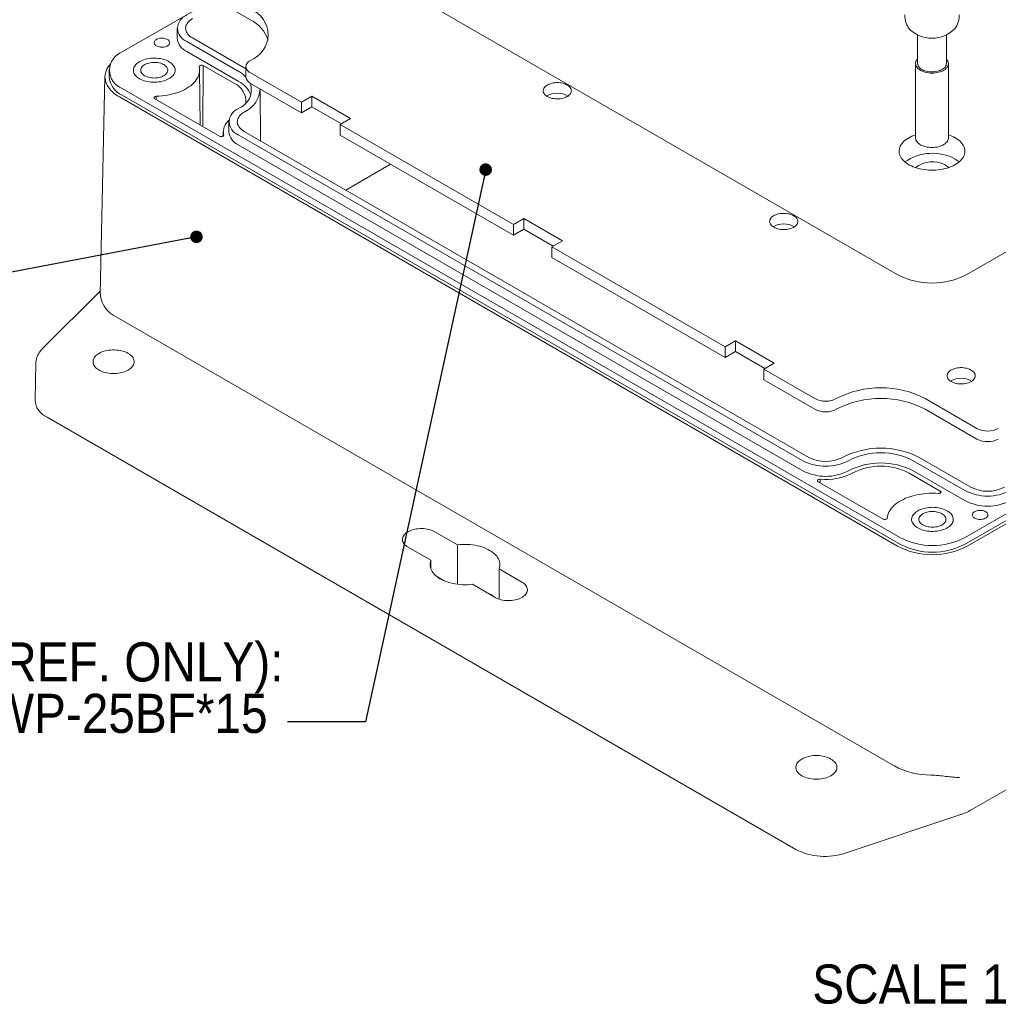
# Model space of a CAD drawing. Header units: inches. Extents: x 0.3 to 33.9, y 0.2 to 21.7.
# Tile 14 of 17: x 25.9 to 29, y 12.2 to 15.3. Entities that reach past the tile are written whole.
import ezdxf

# ---------------------------------------------------------------- set-up
doc = ezdxf.new("R2010")
doc.units = ezdxf.units.IN
doc.header["$MEASUREMENT"] = 0
doc.linetypes.add('SLD-Solid', pattern=[0])
doc.layers.add('SLD-0', color=7, linetype='SLD-Solid')
doc.styles.add('SLDTEXTSTYLE1', font='GOTHIC.TTF', dxfattribs={"width": 0.913})
doc.styles.get("Standard").update_dxf_attribs({"font": 'GOTHIC.TTF'})
doc.dimstyles.new('SLDDIMSTYLE2', dxfattribs={"dimtxt": 0, "dimasz": 0.04, "dimexe": 0, "dimexo": 0.0625, "dimgap": 0, "dimtad": 0, "dimtih": 1, "dimtoh": 1, "dimdec": 0, "dimrnd": 1e-09, "dimzin": 0, "dimdsep": 46, "dimtxsty": 'Standard', "dimblk1": 'DOT', "dimblk2": 'DOT', "dimsah": 1, "dimcen": 0.09, "dimadec": 0, "dimazin": 0, "dimtfac": 0.04, "dimtdec": 0, "dimtofl": 0, "dimtmove": 0, "dimatfit": 3, "dimldrblk": 'DOT', "dimfxl": 0, "dimfrac": 2, "dimtolj": 1, "dimtzin": 0, "dimarcsym": 0})

# ---------------------------------------------------------------- blocks, each defined once
blk = doc.blocks.new('_DOT')
at = {"color": 0, "linetype": 'ByBlock', "lineweight": -2}
blk.add_line((-0.5, 0), (-1, 0), dxfattribs=at)
at = {"color": 0, "linetype": 'ByBlock', "const_width": 0.5}
blk.add_lwpolyline([(-0.25, 0, 1), (0.25, 0, 1)], format="xyb", close=True, dxfattribs=at)
blk = doc.blocks.new('SW_NOTE_8')
at = {"layer": 'SLD-0', "color": 0, "char_height": 0.125, "attachment_point": 3, "style": 'SLDTEXTSTYLE1'}
for s, insert in [('WP-25BF*15-PCB (REF. ONLY): ', (-0.0124, 0.2539)), ('PCB TEMPLATE FOR WP-25BF*15', (-0.0631, 0.0895))]:
    blk.add_mtext(s, dxfattribs=dict(at, insert=insert))

msp = doc.modelspace()

# ---------------------------------------------------------------- linework, layer by layer
at = {"color": 7, "linetype": 'SLD-Solid', "lineweight": 15}
for p, q in [((28.9097, 14.4842), (32.8017, 16.731)), ((26.2058, 15.9168), (28.6872, 14.4842)), ((28.9019, 13.6429), (32.7961, 15.8911)), ((28.9019, 13.6215), (32.7961, 15.8696)), ((28.9111, 13.6162), (32.8054, 15.8643)), ((26.4554, 15.3939), (26.6204, 15.2987)), ((26.5046, 15.3655), (26.2113, 15.1962)), ((26.3869, 15.2713), (26.3869, 15.2391)), ((26.4358, 15.2402), (26.6008, 15.145)), ((28.7526, 15.2498), (28.7526, 15.1584)), ((28.8444, 15.1584), (28.8444, 15.2498)), ((26.4169, 15.2293), (26.5819, 15.1341)), ((26.4169, 15.1972), (26.5819, 15.1019)), ((26.169, 15.1373), (26.169, 15.1159)), ((26.4598, 14.9624), (26.4579, 15.1378)), ((26.4686, 14.9573), (26.4701, 15.1518)), ((26.4701, 15.1518), (26.5692, 15.0946)), ((26.6008, 15.145), (26.6063, 15.1417)), ((26.6063, 15.1488), (26.6063, 15.1148)), ((28.746, 15.1584), (28.746, 14.9205)), ((28.851, 14.9205), (28.851, 15.1584)), ((26.1559, 15.117), (26.141, 14.4206)), ((26.6204, 15.1291), (26.7839, 15.0347)), ((26.2113, 15.0785), (28.6979, 13.6429)), ((26.6204, 15.0951), (26.7839, 15.0007)), ((26.6533, 14.9111), (26.6516, 15.0748)), ((26.202, 15.0517), (28.6886, 13.6162)), ((26.2113, 15.057), (28.6979, 13.6215)), ((26.5217, 14.9266), (26.3147, 15.0461)), ((26.3199, 15.0431), (26.3199, 15.0539)), ((26.7839, 15.0347), (26.8173, 15.054)), ((26.8173, 15.054), (26.9408, 14.9826)), ((26.8173, 15.054), (26.8173, 15.0199)), ((26.7839, 15.0347), (26.7839, 15.0007)), ((26.7839, 15.0007), (26.8173, 15.0199)), ((26.8173, 15.0199), (26.9114, 14.9656)), ((28.9238, 12.7733), (32.8181, 15.0214)), ((26.9408, 14.9826), (26.9075, 14.9634)), ((26.5519, 14.9724), (26.5519, 14.9403)), ((26.9075, 14.9634), (27.4607, 14.6441)), ((26.9075, 14.9634), (26.9075, 14.9294)), ((26.5339, 14.9407), (26.5337, 14.9272)), ((26.5351, 14.9291), (26.5351, 14.9305)), ((26.5819, 14.9305), (28.386, 13.8891)), ((26.6008, 14.9414), (28.4049, 13.9)), ((26.9075, 14.9294), (27.4607, 14.61)), ((26.5819, 14.8984), (28.386, 13.8569)), ((26.9255, 14.754), (27.0685, 14.8365)), ((27.4607, 14.6441), (27.494, 14.6633)), ((27.4607, 14.6441), (27.4607, 14.61)), ((27.494, 14.6633), (27.6175, 14.592)), ((27.494, 14.6633), (27.494, 14.6293)), ((27.4607, 14.61), (27.494, 14.6293)), ((27.494, 14.6293), (27.5881, 14.575)), ((27.6175, 14.592), (27.5842, 14.5727)), ((27.5842, 14.5727), (28.1374, 14.2534)), ((27.5842, 14.5727), (27.5842, 14.5387)), ((27.5842, 14.5387), (28.1374, 14.2194)), ((26.1413, 14.4324), (25.9565, 14.2476)), ((26.1411, 14.4206), (26.1411, 14.4165)), ((26.1915, 14.3493), (28.6781, 12.9138)), ((28.1374, 14.2534), (28.1707, 14.2726)), ((28.1707, 14.2726), (28.2942, 14.2013)), ((28.1707, 14.2726), (28.1707, 14.2386)), ((28.1374, 14.2534), (28.1374, 14.2194)), ((28.1374, 14.2194), (28.1707, 14.2386)), ((28.1707, 14.2386), (28.2648, 14.1843)), ((25.9351, 14.2008), (25.9325, 14.0825)), ((28.2942, 14.2013), (28.2609, 14.1821)), ((28.2609, 14.1821), (28.4245, 14.0877)), ((28.2609, 14.1821), (28.2609, 14.1481)), ((28.2609, 14.1481), (28.4245, 14.0536)), ((28.7771, 14.0877), (28.9421, 13.9924)), ((28.7771, 14.0536), (28.9421, 13.9584)), ((28.3629, 12.6472), (25.971, 14.028)), ((28.7386, 13.8891), (28.9036, 13.7938)), ((28.7575, 13.9), (28.9225, 13.8047)), ((28.825, 13.7924), (28.7259, 13.8496)), ((28.7386, 13.8569), (28.9036, 13.7617)), ((28.4349, 13.8222), (28.642, 13.7026)), ((28.4416, 13.8183), (28.4416, 13.8299)), ((28.825, 13.7859), (28.825, 13.7924)), ((27.2825, 13.6202), (27.2096, 13.6623)), ((27.1242, 13.613), (27.1971, 13.5709)), ((27.2825, 13.6202), (27.2825, 13.4943)), ((27.1971, 13.5709), (27.1971, 13.5436)), ((27.488, 13.5016), (27.4151, 13.5436)), ((27.4151, 13.5436), (27.4151, 13.4467)), ((27.2162, 13.5191), (27.2401, 13.5054)), ((27.3298, 13.4943), (27.4026, 13.4523)), ((28.8875, 12.7572), (28.5213, 12.6351))]:
    msp.add_line(p, q, dxfattribs=at)
at = {"color": 7, "linetype": 'SLD-Solid', "lineweight": 15, "flags": 128}
for points in [[(26.4358, 15.3023), (26.4313, 15.2995), (26.4273, 15.2964), (26.4237, 15.2932), (26.4207, 15.2898), (26.4181, 15.2863), (26.4161, 15.2826), (26.4147, 15.2789), (26.4138, 15.2751), (26.4135, 15.2713), (26.4138, 15.2674), (26.4147, 15.2636), (26.4161, 15.2599), (26.4181, 15.2562), (26.4207, 15.2527), (26.4237, 15.2493), (26.4273, 15.2461), (26.4313, 15.2431), (26.4358, 15.2402)], [(26.3555, 15.2355), (26.3527, 15.2369), (26.3495, 15.238), (26.3461, 15.2389), (26.3425, 15.2394), (26.3388, 15.2397), (26.335, 15.2396), (26.3314, 15.2392), (26.3278, 15.2385), (26.3245, 15.2375), (26.3215, 15.2362), (26.3189, 15.2347), (26.3167, 15.2329), (26.3149, 15.231), (26.3137, 15.229), (26.313, 15.2269), (26.3128, 15.2247), (26.3133, 15.2226), (26.3142, 15.2205), (26.3157, 15.2185), (26.3177, 15.2167), (26.3201, 15.2151), (26.323, 15.2137), (26.3261, 15.2125), (26.3296, 15.2116), (26.3332, 15.2111), (26.3369, 15.2108), (26.3406, 15.2109), (26.3443, 15.2113), (26.3478, 15.212), (26.3511, 15.213), (26.3541, 15.2143), (26.3568, 15.2159), (26.359, 15.2176), (26.3607, 15.2195), (26.362, 15.2215), (26.3627, 15.2237), (26.3628, 15.2258), (26.3624, 15.228), (26.3614, 15.23), (26.3599, 15.232), (26.3579, 15.2338), (26.3555, 15.2355)], [(26.2661, 15.1101), (26.2706, 15.1078), (26.2754, 15.1056), (26.2806, 15.1038), (26.286, 15.1022), (26.2916, 15.1009), (26.2975, 15.0999), (26.3034, 15.0993), (26.3094, 15.0989), (26.3155, 15.0989), (26.3216, 15.0991), (26.3275, 15.0997), (26.3334, 15.1006), (26.3391, 15.1019), (26.3446, 15.1034), (26.3498, 15.1051), (26.3547, 15.1072), (26.3593, 15.1095), (26.3635, 15.112), (26.3673, 15.1148), (26.3706, 15.1177), (26.3734, 15.1208), (26.3758, 15.124), (26.3776, 15.1274), (26.3789, 15.1308), (26.3797, 15.1343), (26.3799, 15.1378), (26.3796, 15.1413), (26.3787, 15.1447), (26.3772, 15.1481), (26.3753, 15.1514), (26.3728, 15.1546), (26.3698, 15.1577), (26.3664, 15.1606), (26.3625, 15.1633), (26.3582, 15.1658), (26.3535, 15.168), (26.3485, 15.17), (26.3432, 15.1717), (26.3377, 15.1731), (26.332, 15.1743), (26.3261, 15.1751), (26.3201, 15.1756), (26.314, 15.1758), (26.3079, 15.1757), (26.3019, 15.1753), (26.296, 15.1745), (26.2902, 15.1734), (26.2846, 15.1721), (26.2793, 15.1704), (26.2742, 15.1685), (26.2694, 15.1663), (26.265, 15.1639), (26.261, 15.1613), (26.2575, 15.1584), (26.2544, 15.1554), (26.2518, 15.1523), (26.2497, 15.149), (26.2481, 15.1456), (26.2471, 15.1421), (26.2466, 15.1386), (26.2467, 15.1351), (26.2473, 15.1317), (26.2485, 15.1282), (26.2502, 15.1249), (26.2524, 15.1216), (26.2551, 15.1185), (26.2583, 15.1155), (26.262, 15.1127), (26.2661, 15.1101)], [(26.2661, 15.1101), (26.2706, 15.1078), (26.2754, 15.1056), (26.2806, 15.1038), (26.286, 15.1022), (26.2916, 15.1009), (26.2975, 15.0999), (26.3034, 15.0993), (26.3094, 15.0989), (26.3155, 15.0989), (26.3216, 15.0991), (26.3275, 15.0997), (26.3334, 15.1006), (26.3391, 15.1019), (26.3446, 15.1034), (26.3498, 15.1051), (26.3547, 15.1072), (26.3593, 15.1095), (26.3635, 15.112), (26.3673, 15.1148), (26.3706, 15.1177), (26.3734, 15.1208), (26.3758, 15.124), (26.3776, 15.1274), (26.3789, 15.1308), (26.3797, 15.1343), (26.3799, 15.1378), (26.3796, 15.1413), (26.3787, 15.1447), (26.3772, 15.1481), (26.3753, 15.1514), (26.3728, 15.1546), (26.3698, 15.1577), (26.3664, 15.1606), (26.3625, 15.1633), (26.3582, 15.1658), (26.3535, 15.168), (26.3485, 15.17), (26.3432, 15.1717), (26.3377, 15.1731), (26.332, 15.1743), (26.3261, 15.1751), (26.3201, 15.1756), (26.314, 15.1758), (26.3079, 15.1757), (26.3019, 15.1753), (26.296, 15.1745), (26.2902, 15.1734), (26.2846, 15.1721), (26.2793, 15.1704), (26.2742, 15.1685), (26.2694, 15.1663), (26.265, 15.1639), (26.261, 15.1613), (26.2575, 15.1584), (26.2544, 15.1554), (26.2518, 15.1523), (26.2497, 15.149), (26.2481, 15.1456), (26.2471, 15.1421), (26.2466, 15.1386), (26.2467, 15.1351), (26.2473, 15.1317), (26.2485, 15.1282), (26.2502, 15.1249), (26.2524, 15.1216), (26.2551, 15.1185), (26.2583, 15.1155), (26.262, 15.1127), (26.2661, 15.1101)], [(26.6204, 15.1685), (26.6168, 15.1662), (26.6137, 15.1637), (26.611, 15.1609), (26.609, 15.158), (26.6075, 15.155), (26.6066, 15.152), (26.6063, 15.1488), (26.6066, 15.1457), (26.6075, 15.1426), (26.609, 15.1396), (26.611, 15.1368), (26.6137, 15.134), (26.6168, 15.1315), (26.6204, 15.1291)], [(28.7526, 15.1731), (28.7525, 15.173), (28.7501, 15.1702), (28.7483, 15.1673), (28.747, 15.1642), (28.7462, 15.1611), (28.746, 15.158), (28.7463, 15.1549), (28.7472, 15.1518), (28.7487, 15.1488), (28.7507, 15.1459), (28.7531, 15.1432), (28.7561, 15.1405), (28.7595, 15.1381), (28.7633, 15.1359), (28.7675, 15.1339), (28.772, 15.1322), (28.7768, 15.1308), (28.7819, 15.1297), (28.7871, 15.1288), (28.7924, 15.1283), (28.7978, 15.1281), (28.8032, 15.1282), (28.8086, 15.1287), (28.8138, 15.1294), (28.8189, 15.1305), (28.8237, 15.1319), (28.8283, 15.1335), (28.8326, 15.1354), (28.8365, 15.1375), (28.8401, 15.1399), (28.8431, 15.1425), (28.8457, 15.1452), (28.8478, 15.1481), (28.8494, 15.1511), (28.8505, 15.1541), (28.8509, 15.1572), (28.8509, 15.1604), (28.8502, 15.1635), (28.8491, 15.1665), (28.8474, 15.1695), (28.8451, 15.1723), (28.8444, 15.1731)], [(26.1733, 15.1574), (26.1698, 15.1532), (26.1661, 15.1481), (26.163, 15.1429), (26.1605, 15.1376), (26.1585, 15.1323), (26.1571, 15.1268), (26.1562, 15.1214), (26.1559, 15.1159), (26.1562, 15.1104), (26.1571, 15.1049), (26.1585, 15.0995), (26.1605, 15.0942), (26.163, 15.0889), (26.1661, 15.0837), (26.1698, 15.0786), (26.1739, 15.0737), (26.1786, 15.0689), (26.1838, 15.0643), (26.1894, 15.0599), (26.1955, 15.0557), (26.202, 15.0517)], [(26.2826, 15.1196), (26.2863, 15.1177), (26.2903, 15.1161), (26.2947, 15.1147), (26.2993, 15.1137), (26.304, 15.1129), (26.3089, 15.1125), (26.3139, 15.1123), (26.3188, 15.1125), (26.3236, 15.1131), (26.3284, 15.1139), (26.3329, 15.1151), (26.3372, 15.1165), (26.3411, 15.1182), (26.3447, 15.1202), (26.3479, 15.1223), (26.3506, 15.1247), (26.3529, 15.1273), (26.3546, 15.1299), (26.3558, 15.1327), (26.3564, 15.1355), (26.3565, 15.1384), (26.356, 15.1412), (26.355, 15.144), (26.3534, 15.1467), (26.3512, 15.1493), (26.3486, 15.1517), (26.3456, 15.154), (26.3421, 15.156), (26.3382, 15.1578), (26.334, 15.1593), (26.3295, 15.1605), (26.3248, 15.1614), (26.32, 15.162), (26.3151, 15.1623), (26.3101, 15.1623), (26.3052, 15.1619), (26.3004, 15.1612), (26.2958, 15.1602), (26.2914, 15.1589), (26.2873, 15.1573), (26.2835, 15.1555), (26.2801, 15.1534), (26.2771, 15.1511), (26.2747, 15.1487), (26.2727, 15.1461), (26.2712, 15.1433), (26.2703, 15.1405), (26.2699, 15.1377), (26.2701, 15.1348), (26.2709, 15.132), (26.2722, 15.1293), (26.2741, 15.1266), (26.2765, 15.1241), (26.2793, 15.1218), (26.2826, 15.1196)], [(26.3199, 15.0539), (26.3291, 15.0543), (26.3382, 15.0551), (26.3472, 15.0561), (26.356, 15.0576), (26.3647, 15.0593), (26.3732, 15.0613), (26.3815, 15.0637), (26.3894, 15.0663), (26.3971, 15.0693), (26.4044, 15.0725), (26.4114, 15.076), (26.4179, 15.0797), (26.4241, 15.0836), (26.4297, 15.0878), (26.435, 15.0922), (26.4397, 15.0967), (26.4439, 15.1015), (26.4476, 15.1063), (26.4507, 15.1113), (26.4533, 15.1164), (26.4553, 15.1216), (26.4568, 15.1268), (26.4576, 15.1321), (26.4579, 15.1374), (26.4576, 15.1427), (26.4567, 15.148)], [(26.4567, 15.148), (26.4567, 15.1493), (26.4573, 15.1505), (26.4585, 15.1515), (26.4601, 15.1524), (26.4621, 15.1529), (26.4642, 15.1532), (26.4663, 15.153), (26.4684, 15.1526), (26.4701, 15.1518)], [(28.7526, 15.1584), (28.7527, 15.1566), (28.7533, 15.1537), (28.7545, 15.1509), (28.7562, 15.1481), (28.7584, 15.1455), (28.7611, 15.143), (28.7643, 15.1407), (28.7678, 15.1387), (28.7718, 15.1368), (28.7761, 15.1353), (28.7806, 15.134), (28.7854, 15.133), (28.7903, 15.1323), (28.7953, 15.132), (28.8004, 15.1319), (28.8054, 15.1322), (28.8104, 15.1328), (28.8152, 15.1337), (28.8198, 15.1349), (28.8241, 15.1364), (28.8282, 15.1382), (28.8318, 15.1402), (28.8351, 15.1424), (28.8379, 15.1448), (28.8403, 15.1474), (28.8421, 15.1502), (28.8434, 15.153), (28.8442, 15.1559), (28.8444, 15.1584)], [(27.5693, 15.0532), (27.573, 15.0513), (27.577, 15.0496), (27.5814, 15.0482), (27.5859, 15.0471), (27.5907, 15.0463), (27.5956, 15.0458), (27.6005, 15.0456), (27.6055, 15.0457), (27.6104, 15.0461), (27.6151, 15.0469), (27.6198, 15.0479), (27.6242, 15.0492), (27.6283, 15.0508), (27.632, 15.0527), (27.6355, 15.0548), (27.6384, 15.057), (27.641, 15.0595), (27.643, 15.0621), (27.6446, 15.0648), (27.6456, 15.0676), (27.6461, 15.0705), (27.646, 15.0733), (27.6454, 15.0762), (27.6442, 15.079), (27.6426, 15.0817), (27.6404, 15.0842), (27.6377, 15.0866), (27.6346, 15.0889), (27.6311, 15.0909), (27.6273, 15.0927), (27.6231, 15.0942), (27.6186, 15.0955), (27.614, 15.0965), (27.6091, 15.0971), (27.6042, 15.0975), (27.5993, 15.0975), (27.5943, 15.0972), (27.5895, 15.0966), (27.5848, 15.0958), (27.5802, 15.0946), (27.576, 15.0931), (27.572, 15.0914), (27.5684, 15.0894), (27.5652, 15.0872), (27.5625, 15.0849), (27.5602, 15.0823), (27.5584, 15.0797), (27.5571, 15.0769), (27.5563, 15.0741), (27.5561, 15.0712), (27.5565, 15.0683), (27.5573, 15.0655), (27.5588, 15.0628), (27.5607, 15.0601), (27.5631, 15.0576), (27.566, 15.0553), (27.5693, 15.0532)], [(26.3147, 15.0461), (26.3133, 15.0472), (26.3125, 15.0484), (26.3124, 15.0497), (26.3129, 15.051), (26.314, 15.0521), (26.3157, 15.0531), (26.3177, 15.0537), (26.3199, 15.0539)], [(26.6008, 15.0035), (26.5963, 15.0006), (26.5923, 14.9976), (26.5887, 14.9944), (26.5857, 14.991), (26.5831, 14.9875), (26.5811, 14.9838), (26.5797, 14.9801), (26.5788, 14.9763), (26.5785, 14.9724), (26.5788, 14.9686), (26.5797, 14.9648), (26.5811, 14.9611), (26.5831, 14.9574), (26.5857, 14.9539), (26.5887, 14.9505), (26.5923, 14.9473), (26.5963, 14.9442), (26.6008, 14.9414)], [(26.5351, 14.9305), (26.5351, 14.9292), (26.5345, 14.928), (26.5333, 14.9269), (26.5317, 14.9261), (26.5298, 14.9255), (26.5276, 14.9253), (26.5255, 14.9254), (26.5234, 14.9259), (26.5217, 14.9266)], [(28.8727, 14.9212), (28.8779, 14.918), (28.8826, 14.9146), (28.887, 14.911), (28.8908, 14.9072), (28.8942, 14.9033), (28.897, 14.8992), (28.8994, 14.8951), (28.9012, 14.8908), (28.9025, 14.8865), (28.9033, 14.8822), (28.9035, 14.8778), (28.9031, 14.8734), (28.9022, 14.8691), (28.9008, 14.8648), (28.8989, 14.8606), (28.8964, 14.8564), (28.8934, 14.8524), (28.8899, 14.8485), (28.8859, 14.8448), (28.8815, 14.8412), (28.8766, 14.8379), (28.8714, 14.8347), (28.8657, 14.8318), (28.8597, 14.8291), (28.8534, 14.8267), (28.8468, 14.8245), (28.84, 14.8227), (28.8329, 14.8211), (28.8257, 14.8198), (28.8183, 14.8188), (28.8108, 14.8181), (28.8032, 14.8178), (28.7956, 14.8178), (28.7881, 14.818), (28.7806, 14.8186), (28.7731, 14.8195), (28.7659, 14.8207), (28.7587, 14.8222), (28.7518, 14.824), (28.7452, 14.8261), (28.7388, 14.8285), (28.7327, 14.8311), (28.727, 14.834), (28.7216, 14.8371), (28.7166, 14.8404), (28.7121, 14.8439), (28.708, 14.8476), (28.7044, 14.8514), (28.7013, 14.8554), (28.6987, 14.8595), (28.6966, 14.8637), (28.695, 14.868), (28.694, 14.8723), (28.6935, 14.8767), (28.6936, 14.8811), (28.6942, 14.8854), (28.6954, 14.8898), (28.6971, 14.894), (28.6993, 14.8982), (28.702, 14.9023), (28.7053, 14.9063), (28.709, 14.9101), (28.7132, 14.9137), (28.7178, 14.9172), (28.7229, 14.9204), (28.7284, 14.9235), (28.7342, 14.9263), (28.7403, 14.9288), (28.746, 14.9308)], [(28.746, 14.9205), (28.746, 14.9201), (28.7463, 14.917), (28.7472, 14.9139), (28.7487, 14.9109), (28.7507, 14.908), (28.7531, 14.9053), (28.7561, 14.9027), (28.7595, 14.9002), (28.7633, 14.898), (28.7675, 14.8961), (28.772, 14.8943), (28.7768, 14.8929), (28.7819, 14.8918), (28.7871, 14.8909), (28.7924, 14.8904), (28.7978, 14.8902), (28.8032, 14.8903), (28.8086, 14.8908), (28.8138, 14.8915), (28.8189, 14.8926), (28.8237, 14.894), (28.8283, 14.8956), (28.8326, 14.8975), (28.8365, 14.8997), (28.8401, 14.902), (28.8431, 14.9046), (28.8457, 14.9073), (28.8478, 14.9102), (28.8494, 14.9132), (28.8505, 14.9162), (28.8509, 14.9194), (28.851, 14.9205)], [(28.2929, 14.6355), (28.2966, 14.6335), (28.3006, 14.6319), (28.305, 14.6305), (28.3095, 14.6294), (28.3143, 14.6286), (28.3192, 14.628), (28.3241, 14.6279), (28.3291, 14.628), (28.334, 14.6284), (28.3387, 14.6291), (28.3434, 14.6302), (28.3478, 14.6315), (28.3519, 14.6331), (28.3557, 14.635), (28.3591, 14.637), (28.3621, 14.6393), (28.3646, 14.6418), (28.3666, 14.6444), (28.3682, 14.6471), (28.3692, 14.6499), (28.3697, 14.6528), (28.3696, 14.6556), (28.369, 14.6585), (28.3679, 14.6612), (28.3662, 14.6639), (28.364, 14.6665), (28.3613, 14.6689), (28.3582, 14.6712), (28.3547, 14.6732), (28.3509, 14.675), (28.3467, 14.6765), (28.3422, 14.6778), (28.3376, 14.6787), (28.3327, 14.6794), (28.3278, 14.6797), (28.3229, 14.6798), (28.3179, 14.6795), (28.3131, 14.6789), (28.3084, 14.678), (28.3039, 14.6768), (28.2996, 14.6754), (28.2956, 14.6736), (28.292, 14.6717), (28.2888, 14.6695), (28.2861, 14.6671), (28.2838, 14.6646), (28.282, 14.6619), (28.2807, 14.6592), (28.2799, 14.6563), (28.2797, 14.6535), (28.2801, 14.6506), (28.281, 14.6478), (28.2824, 14.6451), (28.2843, 14.6424), (28.2867, 14.6399), (28.2896, 14.6376), (28.2929, 14.6355)], [(26.2297, 14.2323), (26.2252, 14.2346), (26.2204, 14.2367), (26.2152, 14.2386), (26.2098, 14.2401), (26.2041, 14.2414), (26.1983, 14.2423), (26.1924, 14.243), (26.1863, 14.2433), (26.1803, 14.2433), (26.1742, 14.243), (26.1683, 14.2423), (26.1624, 14.2414), (26.1568, 14.2401), (26.1514, 14.2386), (26.1462, 14.2367), (26.1414, 14.2346), (26.1369, 14.2323), (26.1328, 14.2297), (26.1292, 14.2269), (26.126, 14.2239), (26.1233, 14.2208), (26.1211, 14.2175), (26.1194, 14.2141), (26.1183, 14.2107), (26.1177, 14.2072), (26.1177, 14.2037), (26.1183, 14.2002), (26.1194, 14.1968), (26.1211, 14.1934), (26.1233, 14.1902), (26.126, 14.187), (26.1292, 14.1841), (26.1328, 14.1813), (26.1369, 14.1787), (26.1414, 14.1763), (26.1462, 14.1742), (26.1514, 14.1724), (26.1568, 14.1708), (26.1624, 14.1696), (26.1683, 14.1686), (26.1742, 14.168), (26.1803, 14.1676), (26.1863, 14.1676), (26.1924, 14.168), (26.1983, 14.1686), (26.2041, 14.1696), (26.2098, 14.1708), (26.2152, 14.1724), (26.2204, 14.1742), (26.2252, 14.1763), (26.2297, 14.1787), (26.2338, 14.1813), (26.2374, 14.1841), (26.2406, 14.187), (26.2433, 14.1902), (26.2455, 14.1934), (26.2472, 14.1968), (26.2483, 14.2002), (26.2488, 14.2037), (26.2488, 14.2072), (26.2483, 14.2107), (26.2472, 14.2141), (26.2455, 14.2175), (26.2433, 14.2208), (26.2406, 14.2239), (26.2374, 14.2269), (26.2338, 14.2297), (26.2297, 14.2323)], [(28.8599, 14.1423), (28.8636, 14.1404), (28.8676, 14.1387), (28.8719, 14.1373), (28.8765, 14.1362), (28.8813, 14.1354), (28.8861, 14.1349), (28.8911, 14.1347), (28.896, 14.1348), (28.9009, 14.1352), (28.9057, 14.136), (28.9103, 14.137), (28.9147, 14.1383), (28.9189, 14.1399), (28.9226, 14.1418), (28.926, 14.1439), (28.929, 14.1461), (28.9316, 14.1486), (28.9336, 14.1512), (28.9352, 14.1539), (28.9362, 14.1567), (28.9367, 14.1596), (28.9366, 14.1624), (28.936, 14.1653), (28.9348, 14.1681), (28.9332, 14.1708), (28.931, 14.1733), (28.9283, 14.1757), (28.9252, 14.178), (28.9217, 14.18), (28.9179, 14.1818), (28.9137, 14.1833), (28.9092, 14.1846), (28.9045, 14.1855), (28.8997, 14.1862), (28.8948, 14.1866), (28.8898, 14.1866), (28.8849, 14.1863), (28.8801, 14.1857), (28.8753, 14.1848), (28.8708, 14.1837), (28.8666, 14.1822), (28.8626, 14.1805), (28.859, 14.1785), (28.8558, 14.1763), (28.853, 14.1739), (28.8507, 14.1714), (28.8489, 14.1687), (28.8477, 14.166), (28.8469, 14.1631), (28.8467, 14.1603), (28.847, 14.1574), (28.8479, 14.1546), (28.8493, 14.1519), (28.8513, 14.1492), (28.8537, 14.1467), (28.8566, 14.1444), (28.8599, 14.1423)], [(28.4416, 13.8299), (28.4394, 13.8299), (28.4373, 13.8295), (28.4355, 13.8289), (28.434, 13.8279), (28.433, 13.8268), (28.4326, 13.8256), (28.4328, 13.8243), (28.4336, 13.8232), (28.4349, 13.8222)], [(28.6554, 13.7056), (28.6561, 13.7109), (28.6574, 13.7162), (28.6593, 13.7214), (28.6617, 13.7265), (28.6647, 13.7315), (28.6683, 13.7364), (28.6723, 13.7412), (28.6769, 13.7458), (28.682, 13.7502), (28.6876, 13.7544), (28.6936, 13.7585), (28.7, 13.7622), (28.7069, 13.7658), (28.7141, 13.7691), (28.7217, 13.7721), (28.7296, 13.7748), (28.7378, 13.7772), (28.7462, 13.7794), (28.7549, 13.7812), (28.7637, 13.7827), (28.7727, 13.7838), (28.7817, 13.7847), (28.7909, 13.7852), (28.8001, 13.7853), (28.8093, 13.7851), (28.8184, 13.7846)], [(28.8184, 13.7846), (28.8206, 13.7846), (28.8227, 13.785), (28.8245, 13.7857), (28.826, 13.7866), (28.8269, 13.7877), (28.8273, 13.7889), (28.8271, 13.7902), (28.8263, 13.7914), (28.825, 13.7924)], [(28.7528, 13.6746), (28.7572, 13.6722), (28.7621, 13.6701), (28.7672, 13.6683), (28.7726, 13.6667), (28.7783, 13.6654), (28.7841, 13.6644), (28.7901, 13.6637), (28.7961, 13.6634), (28.8022, 13.6633), (28.8082, 13.6636), (28.8142, 13.6642), (28.8201, 13.6651), (28.8258, 13.6663), (28.8312, 13.6678), (28.8365, 13.6696), (28.8414, 13.6717), (28.846, 13.674), (28.8501, 13.6765), (28.8539, 13.6793), (28.8572, 13.6822), (28.8601, 13.6853), (28.8625, 13.6885), (28.8643, 13.6918), (28.8656, 13.6953), (28.8664, 13.6987), (28.8666, 13.7022), (28.8662, 13.7057), (28.8653, 13.7092), (28.8639, 13.7126), (28.8619, 13.7159), (28.8594, 13.7191), (28.8565, 13.7222), (28.853, 13.7251), (28.8491, 13.7278), (28.8448, 13.7302), (28.8402, 13.7325), (28.8352, 13.7345), (28.8299, 13.7362), (28.8244, 13.7376), (28.8186, 13.7387), (28.8127, 13.7396), (28.8067, 13.7401), (28.8007, 13.7403), (28.7946, 13.7402), (28.7886, 13.7397), (28.7826, 13.739), (28.7769, 13.7379), (28.7713, 13.7366), (28.7659, 13.7349), (28.7608, 13.733), (28.7561, 13.7308), (28.7517, 13.7284), (28.7477, 13.7258), (28.7442, 13.7229), (28.7411, 13.7199), (28.7385, 13.7167), (28.7364, 13.7135), (28.7348, 13.7101), (28.7338, 13.7066), (28.7333, 13.7031), (28.7333, 13.6996), (28.734, 13.6961), (28.7351, 13.6927), (28.7368, 13.6893), (28.7391, 13.6861), (28.7418, 13.6829), (28.745, 13.68), (28.7487, 13.6772), (28.7528, 13.6746)], [(28.7528, 13.6746), (28.7572, 13.6722), (28.7621, 13.6701), (28.7672, 13.6683), (28.7726, 13.6667), (28.7783, 13.6654), (28.7841, 13.6644), (28.7901, 13.6637), (28.7961, 13.6634), (28.8022, 13.6633), (28.8082, 13.6636), (28.8142, 13.6642), (28.8201, 13.6651), (28.8258, 13.6663), (28.8312, 13.6678), (28.8365, 13.6696), (28.8414, 13.6717), (28.846, 13.674), (28.8501, 13.6765), (28.8539, 13.6793), (28.8572, 13.6822), (28.8601, 13.6853), (28.8625, 13.6885), (28.8643, 13.6918), (28.8656, 13.6953), (28.8664, 13.6987), (28.8666, 13.7022), (28.8662, 13.7057), (28.8653, 13.7092), (28.8639, 13.7126), (28.8619, 13.7159), (28.8594, 13.7191), (28.8565, 13.7222), (28.853, 13.7251), (28.8491, 13.7278), (28.8448, 13.7302), (28.8402, 13.7325), (28.8352, 13.7345), (28.8299, 13.7362), (28.8244, 13.7376), (28.8186, 13.7387), (28.8127, 13.7396), (28.8067, 13.7401), (28.8007, 13.7403), (28.7946, 13.7402), (28.7886, 13.7397), (28.7826, 13.739), (28.7769, 13.7379), (28.7713, 13.7366), (28.7659, 13.7349), (28.7608, 13.733), (28.7561, 13.7308), (28.7517, 13.7284), (28.7477, 13.7258), (28.7442, 13.7229), (28.7411, 13.7199), (28.7385, 13.7167), (28.7364, 13.7135), (28.7348, 13.7101), (28.7338, 13.7066), (28.7333, 13.7031), (28.7333, 13.6996), (28.734, 13.6961), (28.7351, 13.6927), (28.7368, 13.6893), (28.7391, 13.6861), (28.7418, 13.6829), (28.745, 13.68), (28.7487, 13.6772), (28.7528, 13.6746)], [(28.7693, 13.6841), (28.773, 13.6822), (28.777, 13.6806), (28.7813, 13.6792), (28.7859, 13.6781), (28.7907, 13.6774), (28.7956, 13.6769), (28.8005, 13.6768), (28.8054, 13.677), (28.8103, 13.6775), (28.815, 13.6784), (28.8196, 13.6795), (28.8238, 13.681), (28.8278, 13.6827), (28.8314, 13.6846), (28.8346, 13.6868), (28.8373, 13.6892), (28.8395, 13.6917), (28.8413, 13.6944), (28.8425, 13.6972), (28.8431, 13.7), (28.8432, 13.7029), (28.8427, 13.7057), (28.8416, 13.7085), (28.84, 13.7112), (28.8379, 13.7138), (28.8353, 13.7162), (28.8322, 13.7184), (28.8287, 13.7205), (28.8249, 13.7222), (28.8207, 13.7238), (28.8162, 13.725), (28.8115, 13.7259), (28.8067, 13.7265), (28.8018, 13.7268), (28.7968, 13.7267), (28.7919, 13.7264), (28.7871, 13.7257), (28.7825, 13.7247), (28.7781, 13.7234), (28.7739, 13.7218), (28.7702, 13.72), (28.7668, 13.7179), (28.7638, 13.7156), (28.7613, 13.7132), (28.7593, 13.7105), (28.7579, 13.7078), (28.7569, 13.705), (28.7566, 13.7022), (28.7568, 13.6993), (28.7576, 13.6965), (28.7589, 13.6937), (28.7608, 13.6911), (28.7631, 13.6886), (28.766, 13.6863), (28.7693, 13.6841)], [(28.9699, 13.7262), (28.9723, 13.7246), (28.9743, 13.7227), (28.9758, 13.7208), (28.9768, 13.7187), (28.9772, 13.7165), (28.9771, 13.7144), (28.9764, 13.7123), (28.9751, 13.7102), (28.9734, 13.7083), (28.9712, 13.7066), (28.9685, 13.7051), (28.9655, 13.7038), (28.9622, 13.7028), (28.9587, 13.7021), (28.955, 13.7017), (28.9513, 13.7016), (28.9476, 13.7018), (28.944, 13.7024), (28.9406, 13.7032), (28.9374, 13.7044), (28.9346, 13.7058), (28.9321, 13.7074), (28.9301, 13.7093), (28.9286, 13.7112), (28.9277, 13.7133), (28.9273, 13.7155), (28.9274, 13.7176), (28.9281, 13.7197), (28.9293, 13.7218), (28.9311, 13.7237), (28.9333, 13.7254), (28.9359, 13.7269), (28.9389, 13.7282), (28.9422, 13.7292), (28.9458, 13.7299), (28.9494, 13.7303), (28.9532, 13.7304), (28.9569, 13.7302), (28.9605, 13.7296), (28.9639, 13.7288), (28.9671, 13.7276), (28.9699, 13.7262)], [(28.642, 13.7026), (28.6438, 13.7019), (28.6459, 13.7014), (28.6482, 13.7013), (28.6504, 13.7016), (28.6523, 13.7023), (28.6539, 13.7032), (28.655, 13.7044), (28.6554, 13.7056)], [(27.2096, 13.6623), (27.2054, 13.6645), (27.2008, 13.6665), (27.1959, 13.6682), (27.1907, 13.6697), (27.1853, 13.6708), (27.1798, 13.6717), (27.1741, 13.6722), (27.1684, 13.6725), (27.1626, 13.6724), (27.1569, 13.672), (27.1513, 13.6713), (27.1458, 13.6703), (27.1406, 13.669), (27.1355, 13.6674), (27.1308, 13.6655), (27.1263, 13.6634), (27.1223, 13.6611), (27.1186, 13.6585), (27.1154, 13.6558), (27.1126, 13.6529), (27.1104, 13.6498), (27.1086, 13.6466), (27.1074, 13.6434), (27.1067, 13.6401), (27.1066, 13.6368), (27.107, 13.6335), (27.1079, 13.6302), (27.1094, 13.627), (27.1114, 13.6239), (27.1139, 13.6209), (27.1169, 13.6181), (27.1204, 13.6154), (27.1242, 13.613)], [(27.4151, 13.5436), (27.4165, 13.5481), (27.4174, 13.5527), (27.4177, 13.5573), (27.4174, 13.5619), (27.4165, 13.5665), (27.4151, 13.571), (27.4131, 13.5754), (27.4106, 13.5798), (27.4076, 13.584), (27.404, 13.5881), (27.4, 13.5921), (27.3954, 13.5959), (27.3904, 13.5994), (27.385, 13.6028), (27.3792, 13.6059), (27.373, 13.6088), (27.3664, 13.6114), (27.3596, 13.6138), (27.3525, 13.6158), (27.3451, 13.6176), (27.3376, 13.6191), (27.3299, 13.6202), (27.322, 13.621), (27.3141, 13.6215), (27.3062, 13.6217), (27.2982, 13.6215), (27.2903, 13.621), (27.2825, 13.6202)], [(27.1971, 13.5709), (27.1957, 13.5664), (27.1949, 13.5618), (27.1946, 13.5572), (27.1949, 13.5526), (27.1957, 13.5481), (27.1971, 13.5436), (27.1991, 13.5391), (27.2016, 13.5347), (27.2047, 13.5305), (27.2082, 13.5264), (27.2123, 13.5224), (27.2168, 13.5187), (27.2218, 13.5151), (27.2272, 13.5117), (27.2331, 13.5086), (27.2393, 13.5057), (27.2458, 13.5031), (27.2526, 13.5008), (27.2598, 13.4987), (27.2671, 13.4969), (27.2747, 13.4955), (27.2824, 13.4943), (27.2902, 13.4935), (27.2981, 13.493), (27.3061, 13.4929), (27.314, 13.493), (27.3219, 13.4935), (27.3298, 13.4943)], [(27.4026, 13.4523), (27.4069, 13.45), (27.4115, 13.4481), (27.4164, 13.4463), (27.4216, 13.4449), (27.4269, 13.4437), (27.4325, 13.4429), (27.4382, 13.4423), (27.4439, 13.4421), (27.4496, 13.4422), (27.4553, 13.4425), (27.4609, 13.4433), (27.4664, 13.4443), (27.4717, 13.4456), (27.4767, 13.4472), (27.4815, 13.449), (27.4859, 13.4511), (27.49, 13.4535), (27.4936, 13.456), (27.4969, 13.4588), (27.4996, 13.4617), (27.5019, 13.4647), (27.5036, 13.4679), (27.5048, 13.4711), (27.5055, 13.4744), (27.5057, 13.4777), (27.5053, 13.4811), (27.5043, 13.4843), (27.5028, 13.4875), (27.5008, 13.4906), (27.4983, 13.4936), (27.4953, 13.4964), (27.4919, 13.4991), (27.488, 13.5016)], [(28.4754, 12.9359), (28.4709, 12.9382), (28.466, 12.9403), (28.4609, 12.9422), (28.4555, 12.9437), (28.4498, 12.945), (28.444, 12.9459), (28.438, 12.9466), (28.432, 12.9469), (28.4259, 12.9469), (28.4199, 12.9466), (28.4139, 12.9459), (28.4081, 12.945), (28.4025, 12.9437), (28.397, 12.9422), (28.3919, 12.9403), (28.387, 12.9382), (28.3826, 12.9359), (28.3785, 12.9333), (28.3748, 12.9305), (28.3716, 12.9275), (28.3689, 12.9244), (28.3667, 12.9211), (28.3651, 12.9177), (28.364, 12.9143), (28.3634, 12.9108), (28.3634, 12.9073), (28.364, 12.9038), (28.3651, 12.9004), (28.3667, 12.897), (28.3689, 12.8938), (28.3716, 12.8906), (28.3748, 12.8877), (28.3785, 12.8849), (28.3826, 12.8823), (28.387, 12.8799), (28.3919, 12.8778), (28.397, 12.876), (28.4025, 12.8744), (28.4081, 12.8732), (28.4139, 12.8722), (28.4199, 12.8716), (28.4259, 12.8712), (28.432, 12.8712), (28.438, 12.8716), (28.444, 12.8722), (28.4498, 12.8732), (28.4555, 12.8744), (28.4609, 12.876), (28.466, 12.8778), (28.4709, 12.8799), (28.4754, 12.8823), (28.4794, 12.8849), (28.4831, 12.8877), (28.4863, 12.8906), (28.489, 12.8938), (28.4912, 12.897), (28.4928, 12.9004), (28.4939, 12.9038), (28.4945, 12.9073), (28.4945, 12.9108), (28.4939, 12.9143), (28.4928, 12.9177), (28.4912, 12.9211), (28.489, 12.9244), (28.4863, 12.9275), (28.4831, 12.9305), (28.4794, 12.9333), (28.4754, 12.9359)]]:
    msp.add_lwpolyline(points, dxfattribs=at)
at = {"color": 7, "linetype": 'SLD-Solid', "lineweight": 15}
for centre, radius, start, end in [((26.5888, 15.2506), 0.088, 291.0647, 68.9353), ((26.433, 15.2713), 0.0449, 110.9922, 249.0078), ((26.5718, 15.199), 0.1109, 18.176, 63.9845), ((28.7985, 15.3424), 0.103, 224.1453, 315.8847), ((26.4388, 15.2446), 0.0522, 186.0339, 245.2863), ((26.2338, 15.1373), 0.063, 110.957, 249.043), ((26.2411, 15.1231), 0.0725, 185.6701, 245.65), ((26.5286, 15.0389), 0.1091, 44.5814, 60.7047), ((26.6311, 15.1177), 0.025, 186.5936, 244.7265), ((26.5461, 15.0392), 0.0601, 353.6001, 67.4018), ((26.544, 15.0266), 0.0843, 21.9518, 63.2734), ((26.5588, 15.0749), 0.0648, 290.9166, 18.2245), ((26.5659, 15.0818), 0.0857, 294.0216, 356.9334), ((27.6011, 14.9966), 0.0672, 59.5782, 120.4218), ((26.598, 14.9724), 0.0449, 110.9922, 249.0078), ((26.5822, 14.9397), 0.0481, 128.6818, 191.056), ((26.6038, 14.9458), 0.0522, 186.0339, 245.2863), ((28.8138, 14.8176), 0.1192, 60.3818, 71.8377), ((28.7994, 14.717), 0.1547, 61.6992, 124.5799), ((28.8308, 14.7796), 0.0847, 49.8348, 60.2962), ((28.7993, 14.7611), 0.0839, 60.8476, 129.5059), ((28.8196, 14.7973), 0.0424, 42.286, 60.9406), ((28.3247, 14.5789), 0.0672, 59.5782, 120.4218), ((28.7985, 14.6982), 0.2412, 242.5304, 297.4696), ((26.229, 14.4299), 0.0889, 188.6448, 245.0174), ((28.8917, 14.0857), 0.0672, 59.5782, 120.4218), ((28.6349, 13.8141), 0.3083, 62.5413, 117.4587), ((25.9969, 14.0871), 0.0645, 184.0679, 246.3018), ((28.4586, 14.1531), 0.0738, 242.4576, 297.5424), ((28.6349, 13.7801), 0.3083, 62.5413, 117.4587), ((28.4586, 14.1191), 0.0738, 242.4576, 297.5424), ((28.9762, 14.0579), 0.0738, 242.4576, 297.5424), ((28.9762, 14.0239), 0.0738, 242.4576, 297.5424), ((28.6349, 13.6638), 0.266, 62.5683, 117.4317), ((28.6349, 13.6893), 0.2251, 62.5675, 117.4325), ((28.4586, 14.0289), 0.1575, 242.559, 297.441), ((28.4586, 14.0032), 0.1164, 242.4932, 297.5068), ((28.6349, 13.6571), 0.2251, 62.5675, 117.4325), ((28.4586, 13.9967), 0.1575, 242.559, 297.441), ((28.4599, 14.0102), 0.1813, 264.1951, 297.6077), ((28.6349, 13.674), 0.1978, 62.6097, 117.3903), ((28.9762, 13.9336), 0.1575, 242.559, 297.441), ((28.9762, 13.9079), 0.1164, 242.4932, 297.5068), ((28.9762, 13.9015), 0.1575, 242.559, 297.441), ((28.7999, 13.8394), 0.2213, 242.5675, 297.4325), ((28.7999, 13.8301), 0.2412, 242.5304, 297.4696), ((28.7999, 13.818), 0.2213, 242.5675, 297.4325), ((27.3321, 13.3729), 0.1049, 52.4509, 67.5545), ((28.7943, 13.1313), 0.2465, 241.8944, 270.077), ((28.826, 12.9451), 0.1977, 288.1325, 299.6512), ((28.4565, 12.8304), 0.2057, 242.9385, 288.3691)]:
    msp.add_arc(centre, radius, start, end, dxfattribs=at)
for points, knots in [([(28.7115, 15.3141), (28.7115, 15.3132), (28.7115, 15.3103), (28.7119, 15.3053), (28.7128, 15.2992), (28.7142, 15.2933), (28.716, 15.2875), (28.7183, 15.2819), (28.721, 15.2765), (28.7231, 15.2728), (28.7245, 15.2709), (28.7246, 15.2706)], [0, 0, 0, 0, 0.0566182, 0.1909232, 0.3242331, 0.4566344, 0.5882188, 0.7190837, 0.8493359, 0.9790956, 1, 1, 1, 1]), ([(28.8724, 15.2707), (28.8725, 15.2709), (28.8738, 15.2726), (28.8759, 15.2764), (28.8788, 15.2821), (28.8812, 15.2882), (28.883, 15.2943), (28.8844, 15.3006), (28.8852, 15.3068), (28.8855, 15.3114), (28.8855, 15.3138), (28.8855, 15.3141)], [0, 0, 0, 0, 0.013362, 0.142075, 0.284757, 0.426346, 0.566479, 0.705233, 0.842696, 0.978957, 1, 1, 1, 1]), ([(25.9565, 14.2476), (25.9556, 14.2467), (25.9532, 14.2443), (25.9497, 14.2401), (25.946, 14.235), (25.9429, 14.2298), (25.9403, 14.2245), (25.9382, 14.2191), (25.9366, 14.2136), (25.9356, 14.2081), (25.9351, 14.2038), (25.9351, 14.2013), (25.9351, 14.2007)], [0, 0, 0, 0, 0.068884, 0.187533, 0.304773, 0.419846, 0.53266, 0.643296, 0.751976, 0.859018, 0.964807, 1, 1, 1, 1]), ([(28.7946, 12.8847), (28.803, 12.8846), (28.8112, 12.8839), (28.8274, 12.8823), (28.8354, 12.8814), (28.8507, 12.8796), (28.8581, 12.8788), (28.8689, 12.8778), (28.8724, 12.8775), (28.8794, 12.877), (28.8829, 12.8768), (28.8862, 12.8767)], [0, 0, 0, 0, 0.25, 0.25, 0.5, 0.5, 0.75, 0.75, 0.875, 0.875, 1, 1, 1, 1])]:
    msp.add_open_spline(points, degree=3, knots=knots, dxfattribs=at)

# ---------------------------------------------------------------- block references
at = {"layer": 'SLD-0'}
msp.add_blockref('SW_NOTE_8', (26.7387, 13.0548), dxfattribs=at)

# ---------------------------------------------------------------- texts
at = {"layer": 'SLD-0', "insert": (28.8571, 12.2792), "char_height": 0.125, "attachment_point": 2, "style": 'SLDTEXTSTYLE1'}
msp.add_mtext('  SCALE 1 : 1.5', dxfattribs=at)

# ---------------------------------------------------------------- leaders
at = {"layer": 'SLD-0'}
for points in [[(27.3723, 14.8195), (26.9887, 13.0548), (26.7387, 13.0548)], [(26.4482, 14.6047), (25.2336, 14.3732)]]:
    msp.add_leader(points, dimstyle='SLDDIMSTYLE2', dxfattribs=at)

doc.saveas('drawing.dxf')
